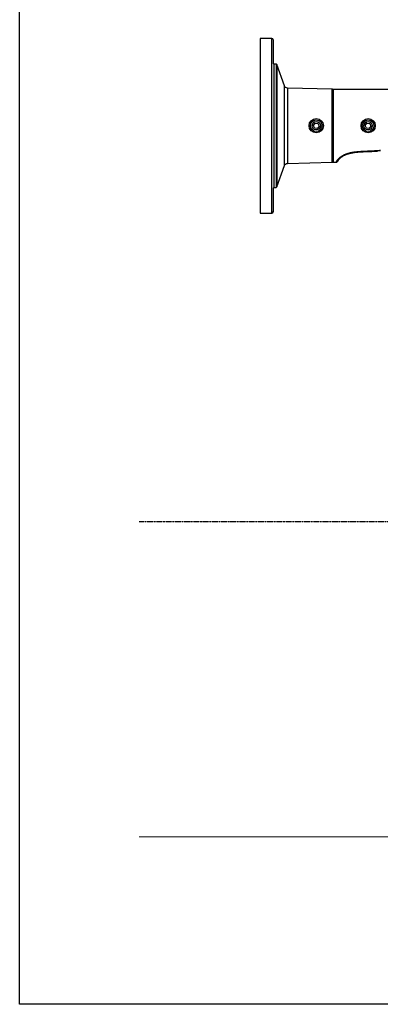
# Model space of a CAD drawing. Header units: millimetres. Extents: x 2008 to 593522, y -10016 to 93699.
# Tile 13 of 102: x 261027 to 262018, y 15940 to 18641. Entities that reach past the tile are written whole.
import ezdxf

# ---------------------------------------------------------------- set-up
doc = ezdxf.new("R2010")
doc.units = ezdxf.units.MM
doc.linetypes.add('ACAD_ISO08W100', pattern=[36, 24, -3, 6, -3])
doc.layers.add('CCTV', color=7, linetype='Continuous')
doc.layers.add('Wi-Fi', color=7, linetype='Continuous')
doc.layers.add('Изменения', color=250, linetype='Continuous', lineweight=40)
doc.styles.get("Standard").update_dxf_attribs({"font": 'arial.ttf'})
doc.linetypes.add('TEXT_LINE', pattern='A,5,-3,["BOK",Standard,S=2.5,R=0,X=0,Y=-1.25],-9,5,-3,0,-3', length=28)

msp = doc.modelspace()

# ---------------------------------------------------------------- linework, layer by layer
msp.add_line((261754.3723, 18241.0448, 43071843915172.5625), (261754.3723, 18459.9876, 43071843915172.5625))
at = {"elevation": 43071843915172.5625}
msp.add_lwpolyline([(261887.4193, 18449.1335), (261887.4193, 18449.3307), (261887.4193, 18449.4998), (261887.4193, 18449.697), (261887.2502, 18449.8942), (261887.0529, 18450.0914), (261886.8556, 18450.2604), (261886.6584, 18450.2604), (261886.6584, 18450.4576), (261886.4893, 18450.4576), (261886.292, 18450.4576), (261886.0947, 18450.4576), (261762.7933, 18453.7264, -0.310785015), (261754.435, 18459.8097), (261733.8513, 18518.1835, 0.318066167), (261731.7014, 18519.7051), (261726.4361, 18519.7051, -0.414213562), (261724.1564, 18521.9849), (261724.1564, 18585.5482, 0.414213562), (261719.5969, 18590.1077), (261687.7442, 18590.1077), (261687.7442, 18110.7561), (261719.5969, 18110.7561, 0.414213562), (261724.1564, 18115.3156), (261724.1564, 18135.0406), (261724.1564, 18178.8789, -0.414213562), (261726.4361, 18181.1587), (261731.7014, 18181.1587, 0.318315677), (261733.852, 18182.6822), (261754.3723, 18241.0448, -0.311096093), (261762.7354, 18247.1359), (261886.0947, 18250.378), (261886.292, 18250.378), (261886.4893, 18250.5752), (261886.6584, 18250.5752), (261886.8556, 18250.7724), (261887.0529, 18250.7724), (261887.0529, 18250.9696), (261887.2502, 18250.9696), (261887.2502, 18251.1668), (261887.4193, 18251.1668), (261887.4193, 18251.3358), (261887.4193, 18251.5331), (261887.4193, 18251.7303), (261887.4193, 18251.9275)], format="xyb", dxfattribs=at)
msp.add_lwpolyline([(261762.8232, 18453.7256), (261762.8232, 18247.1382)], dxfattribs=at)
for points in [[(261838.5644, 18357.5172), (261846.4331, 18356.7879), (261849.7358, 18349.6088), (261845.1699, 18343.159), (261837.3012, 18343.8883), (261833.9985, 18351.0674)], [(261981.1522, 18357.5172), (261989.0209, 18356.7879), (261992.3237, 18349.6088), (261987.7577, 18343.159), (261979.889, 18343.8883), (261976.5863, 18351.0674)]]:
    msp.add_lwpolyline(points, close=True, dxfattribs=at)
at = {"color": 1, "linetype": 'TEXT_LINE', "lineweight": 0, "ltscale": 50, "elevation": 43071843844459.9375}
msp.add_lwpolyline([(261355.8598, 16399.553), (263194.3208, 16399.553)], dxfattribs=at)
at = {"layer": 'CCTV'}
for p, q in [((261719.7598, 18110.7561, 43071843915172.5625), (261719.7598, 18590.1077, 43071843915172.5625)), ((261726.4392, 18181.1587, 43071843915172.5625), (261726.4392, 18519.7051, 43071843915172.5625)), ((261731.7657, 18519.7051, 43071843915172.5625), (261731.7657, 18181.1587, 43071843915172.5625)), ((261733.8512, 18518.1838, 43071843915172.5625), (261733.8512, 18182.68, 43071843915172.5625)), ((261886.0947, 18250.378, 43071843915172.5625), (261886.0947, 18450.4576, 43071843915172.5625))]:
    msp.add_line(p, q, dxfattribs=at)
at = {"layer": 'CCTV', "elevation": 43071843915172.5625}
for points in [[(261887.0247, 18448.9363), (261887.0247, 18449.1335), (261887.0247, 18449.3307), (261887.0247, 18449.4998), (261887.222, 18449.697), (261887.222, 18449.8942), (261887.4193, 18449.8942), (261887.4193, 18450.0914), (261887.5884, 18450.0914), (261887.7857, 18450.2604), (261887.983, 18450.2604), (261888.1802, 18450.2604), (261888.3775, 18450.2604), (261888.3775, 18350.4178), (261888.3775, 18250.5752), (261896.7478, 18250.5752), (261897.1424, 18250.5752), (261897.3115, 18250.5752), (261897.706, 18250.7724), (261897.9033, 18250.7724), (261898.0724, 18250.7724), (261898.467, 18250.9696), (261898.6642, 18250.9696), (261898.8333, 18251.1668), (261899.0306, 18251.1668), (261899.4252, 18251.3358), (261899.5943, 18251.5331), (261899.7915, 18251.7303), (261899.9888, 18251.9275), (261900.1861, 18252.0965), (261900.3552, 18252.2937), (261900.5525, 18252.4909), (261900.3552, 18252.2937), (261900.1861, 18252.0965), (261899.9888, 18251.9275), (261899.7915, 18251.7303), (261899.5943, 18251.5331), (261899.4252, 18251.3358), (261899.0306, 18251.1668), (261898.8333, 18251.1668), (261898.6642, 18250.9696), (261898.467, 18250.9696), (261898.0724, 18250.7724), (261897.9033, 18250.7724), (261897.706, 18250.7724), (261897.3115, 18250.5752), (261897.1424, 18250.5752), (261896.7478, 18250.5752), (261896.9451, 18250.7724), (261897.1424, 18250.9696), (261897.3115, 18251.5331), (261897.5087, 18251.9275), (261897.706, 18252.2937), (261898.0724, 18252.6881), (261898.2697, 18253.0544), (261898.467, 18253.4488), (261898.8333, 18253.8432), (261899.0306, 18254.2094), (261899.2279, 18254.6038), (261899.5943, 18255.1673), (261899.7915, 18255.5617), (261900.1861, 18255.9279), (261900.3552, 18256.3223), (261900.7498, 18256.6886), (261900.947, 18257.083), (261901.3134, 18257.4774), (261901.5107, 18257.6464), (261901.9053, 18258.0409), (261902.2716, 18258.4353), (261902.4689, 18258.8015), (261902.8353, 18259.1959), (261903.0326, 18259.5622), (261903.4271, 18259.9566), (261903.7935, 18260.3228), (261904.1881, 18260.52), (261904.3572, 18260.9144), (261904.7517, 18261.2807), (261905.1181, 18261.6751), (261905.5127, 18261.8723), (261905.9072, 18262.2385), (261906.0763, 18262.6329), (261906.4709, 18262.8301), (261906.8372, 18263.1964), (261907.2318, 18263.5908), (261907.5982, 18263.788), (261907.9927, 18264.1542), (261908.3591, 18264.3514), (261908.7537, 18264.7459), (261909.12, 18264.9149), (261909.5146, 18265.3093), (261909.881, 18265.5065), (261910.2755, 18265.8727), (261910.6701, 18266.07), (261911.0365, 18266.4644), (261911.431, 18266.6334), (261912.192, 18267.225), (261913.122, 18267.5913), (261913.8829, 18268.1829), (261914.6721, 18268.5491), (261915.6021, 18269.1407), (261916.363, 18269.507), (261917.124, 18270.0986), (261918.0822, 18270.4648), (261918.8431, 18270.8592), (261919.8013, 18271.2255), (261920.5623, 18271.6199), (261921.5205, 18272.0143), (261922.4787, 18272.3806), (261923.2396, 18272.775), (261924.1978, 18273.1412), (261925.1279, 18273.3384), (261925.8888, 18273.7328), (261926.847, 18274.0991), (261927.8052, 18274.2963), (261928.7635, 18274.6907), (261929.5244, 18274.8597), (261930.4826, 18275.2541), (261931.4126, 18275.4513), (261932.3709, 18275.6485), (261933.3291, 18275.8176), (261934.09, 18276.212), (261935.0482, 18276.4092), (261936.0064, 18276.6064), (261936.9647, 18276.7754), (261937.8947, 18276.9726), (261938.8529, 18277.1698), (261939.8111, 18277.367), (261940.7693, 18277.5643), (261941.5303, 18277.7333), (261942.4885, 18277.9305), (261943.4185, 18278.1277), (261944.3767, 18278.1277), (261945.3349, 18278.3249), (261946.2932, 18278.4939), (261947.2514, 18278.4939), (261948.1814, 18278.6911), (261949.1396, 18278.8884), (261950.0978, 18278.8884), (261951.056, 18279.0856), (261952.0143, 18279.2828), (261953.9025, 18279.4518), (261955.8189, 18279.649), (261957.7072, 18279.8462), (261959.6236, 18280.0434), (261961.3428, 18280.0434), (261963.231, 18280.2406), (261965.1474, 18280.4097), (261967.0639, 18280.4097), (261968.9521, 18280.6069), (261970.8686, 18280.6069), (261972.785, 18280.8041), (261974.6732, 18280.8041), (261976.5897, 18281.0013), (261978.4779, 18281.0013), (261982.3108, 18281.1985), (261986.1154, 18281.3675), (261989.9201, 18281.3675), (261991.8366, 18281.5647), (261993.7248, 18281.5647), (261995.6412, 18281.7619), (261997.5295, 18281.7619), (261999.4459, 18281.9591), (262001.3623, 18281.9591), (262003.2506, 18282.1282), (262005.167, 18282.3254), (262007.0553, 18282.3254), (262008.9717, 18282.5226)], [(261887.4193, 18438.2309), (261887.4193, 18449.1335), (261887.4193, 18438.2309), (261887.4193, 18262.8301), (261887.4193, 18251.9275), (261887.4193, 18262.8301)], [(262090.5327, 18450.2604), (261888.3775, 18450.2604)], [(261888.0111, 18435.7235), (261888.0111, 18435.5545), (261888.0111, 18435.3573), (261888.0111, 18435.1601), (261888.0111, 18434.9629), (261887.8139, 18434.7938), (261887.8139, 18434.5966), (261887.6166, 18434.3994), (261887.4193, 18434.3994)], [(261887.4193, 18266.6334), (261887.6166, 18266.4644), (261887.8139, 18266.2672), (261887.8139, 18266.07), (261888.0111, 18265.8727), (261888.0111, 18265.7037), (261888.0111, 18265.5065), (261888.0111, 18265.3093), (261888.0111, 18265.1121)], [(261900.7498, 18252.8853), (261900.7498, 18252.6881), (261900.5525, 18252.4909), (261900.7498, 18252.6881), (261900.7498, 18252.8853), (261901.3134, 18253.646), (261901.708, 18254.4066), (261902.0743, 18255.1673), (261902.6662, 18255.9279), (261903.2298, 18256.6886), (261903.5962, 18257.2802), (261903.9908, 18257.6464), (261904.1881, 18258.0409), (261904.5544, 18258.4353), (261904.7517, 18258.8015), (261905.1181, 18259.1959), (261905.5127, 18259.3649), (261905.7099, 18259.7594), (261906.0763, 18260.1538), (261906.2736, 18260.52), (261906.6681, 18260.7172), (261907.0345, 18261.1116), (261907.4291, 18261.4779), (261907.5982, 18261.8723), (261907.9927, 18262.0695), (261908.3591, 18262.4357), (261908.7537, 18262.6329), (261908.951, 18262.9992), (261909.3173, 18263.3936), (261909.7119, 18263.5908), (261910.0783, 18263.957), (261910.4728, 18264.1542), (261910.8392, 18264.5487), (261911.2338, 18264.7459), (261911.6001, 18264.9149), (261911.9947, 18265.3093), (261912.3611, 18265.5065), (261912.7556, 18265.8727), (261913.122, 18266.07), (261913.5166, 18266.2672), (261913.8829, 18266.6334), (261914.2775, 18266.8306), (261914.6721, 18267.0278), (261915.2357, 18267.4222), (261915.6021, 18267.7885), (261916.1939, 18267.9857), (261916.7576, 18268.3801), (261917.3212, 18268.7463), (261917.8849, 18268.9435), (261918.4767, 18269.3379), (261919.0404, 18269.507), (261919.604, 18269.9014), (261920.1959, 18270.0986), (261920.7595, 18270.4648), (261921.5205, 18270.662), (261922.0841, 18270.8592), (261922.6478, 18271.2255), (261923.2396, 18271.4227), (261923.8033, 18271.6199), (261924.5642, 18271.8171), (261925.1279, 18272.1833), (261925.7197, 18272.3806), (261926.4807, 18272.5778), (261927.0443, 18272.775), (261927.608, 18272.9722), (261928.3689, 18273.1412), (261928.9607, 18273.3384), (261929.7217, 18273.5356), (261930.2853, 18273.7328), (261931.0463, 18273.93), (261931.6099, 18274.0991), (261932.3709, 18274.2963), (261932.9627, 18274.4935), (261933.7236, 18274.6907), (261934.2873, 18274.8597), (261935.0482, 18275.0569), (261935.8092, 18275.2541), (261936.3728, 18275.4513), (261937.1337, 18275.4513), (261937.8947, 18275.6485), (261938.6556, 18275.8176), (261939.2475, 18276.0148), (261940.0084, 18276.0148), (261940.7693, 18276.212), (261941.5303, 18276.4092), (261942.2912, 18276.4092), (261942.8549, 18276.6064), (261943.6158, 18276.7754), (261944.3767, 18276.7754), (261945.8986, 18277.1698), (261947.4205, 18277.367), (261948.9423, 18277.5643), (261950.4924, 18277.7333), (261952.0143, 18277.9305), (261953.5361, 18277.9305), (261955.058, 18278.1277), (261956.5799, 18278.3249), (261958.1017, 18278.4939), (261959.6236, 18278.4939), (261961.3428, 18278.6911), (261962.8646, 18278.8884), (261964.3865, 18278.8884), (261965.9084, 18279.0856), (261967.6275, 18279.0856), (261969.1494, 18279.2828), (261970.8686, 18279.2828), (261972.3904, 18279.4518), (261974.1096, 18279.4518), (261977.3506, 18279.649), (261980.5916, 18279.649), (261983.8326, 18279.8462), (261987.0737, 18280.0434), (261990.1174, 18280.0434), (261993.3584, 18280.2406), (261995.0776, 18280.2406), (261996.5994, 18280.4097), (261998.2904, 18280.4097), (261999.8405, 18280.4097), (262001.3623, 18280.6069), (262003.0533, 18280.6069), (262004.6034, 18280.8041), (262006.1252, 18280.8041), (262007.6471, 18281.0013), (262009.169, 18281.0013)], [(261904.3572, 18258.2381), (261904.949, 18258.9987), (261905.5127, 18259.5622), (261906.0763, 18260.3228), (261906.8372, 18260.9144), (261907.4291, 18261.4779), (261907.9927, 18262.0695), (261908.7537, 18262.6329), (261909.3173, 18263.1964), (261909.881, 18263.788), (261910.6701, 18264.3514), (261911.431, 18264.9149), (261912.192, 18265.5065), (261912.9529, 18265.8727), (261913.7138, 18266.4644)], [(261969.1494, 18279.2828), (261972.1931, 18279.4518), (261976.956, 18279.649), (261979.4361, 18279.649), (261982.1135, 18279.8462), (261987.2428, 18280.0434), (261989.7228, 18280.0434), (261992.4002, 18280.2406), (261994.8803, 18280.2406), (261997.5295, 18280.4097), (261998.8823, 18280.4097), (262000.4041, 18280.6069), (262001.7287, 18280.6069), (262003.2506, 18280.6069), (262004.6034, 18280.8041), (262005.928, 18280.8041), (262007.4498, 18281.0013), (262008.7744, 18281.0013), (262008.9717, 18281.0013), (262009.169, 18281.0013), (262010.6908, 18281.1985)], [(262018.6948, 18281.9591), (262017.5393, 18281.7619), (262016.412, 18281.7619), (262015.2565, 18281.5647), (262014.1291, 18281.3675), (262012.7764, 18281.3675), (262011.6491, 18281.1985), (262010.4936, 18281.1985), (262009.169, 18281.0013), (262009.169, 18281.1985), (262009.169, 18281.3675), (262008.9717, 18281.5647), (262008.9717, 18281.7619), (262008.9717, 18282.1282), (262008.9717, 18282.5226), (262010.6908, 18282.7198), (262012.5791, 18282.917), (262014.4955, 18282.917), (262016.412, 18283.2832), (262018.1311, 18283.4804)], [(261889.7303, 18250.5752), (261889.533, 18250.5752), (261889.3357, 18250.5752), (261889.1384, 18250.7724), (261888.9412, 18250.7724), (261888.7721, 18250.9696), (261888.5748, 18251.1668), (261888.3775, 18251.3358), (261888.3775, 18251.5331), (261888.3775, 18251.7303), (261888.3775, 18251.9275)]]:
    msp.add_lwpolyline(points, dxfattribs=at)
msp.add_lwpolyline([(261888.0111, 18265.1121), (261888.0111, 18350.4178), (261888.0111, 18435.7235), (261888.3775, 18448.9363), (261888.3775, 18435.7235), (261888.3775, 18350.4178), (261888.3775, 18251.9275)], close=True, dxfattribs=at)
at = {"layer": 'CCTV'}
for centre, radius in [((261841.8999, 18350.462, 43071843915172.5625), 19.6054), ((261984.4877, 18350.462, 43071843915172.5625), 19.6054), ((261841.8999, 18350.462, 43071843915172.5625), 16.0037), ((261841.8999, 18350.462, 43071843915172.5625), 11.4056), ((261984.4877, 18350.462, 43071843915172.5625), 16.0037), ((261984.4877, 18350.462, 43071843915172.5625), 11.4056)]:
    msp.add_circle(centre, radius, dxfattribs=at)
at = {"layer": 'Wi-Fi', "color": 18, "lineweight": -3, "true_color": 0x000000, "elevation": 43071843844459.9375}
msp.add_lwpolyline([(261027.2013, 21067.4812), (267966.2705, 21067.4812), (267966.2705, 15940.2904), (261027.2013, 15940.2904)], close=True, dxfattribs=at)
at = {"layer": 'Изменения', "color": 4, "linetype": 'ACAD_ISO08W100', "lineweight": 30, "ltscale": 0.025, "elevation": 43071843844459.9375}
msp.add_lwpolyline([(263194.3208, 17263.9399), (261355.8598, 17263.9399)], dxfattribs=at)

doc.saveas('drawing.dxf')
